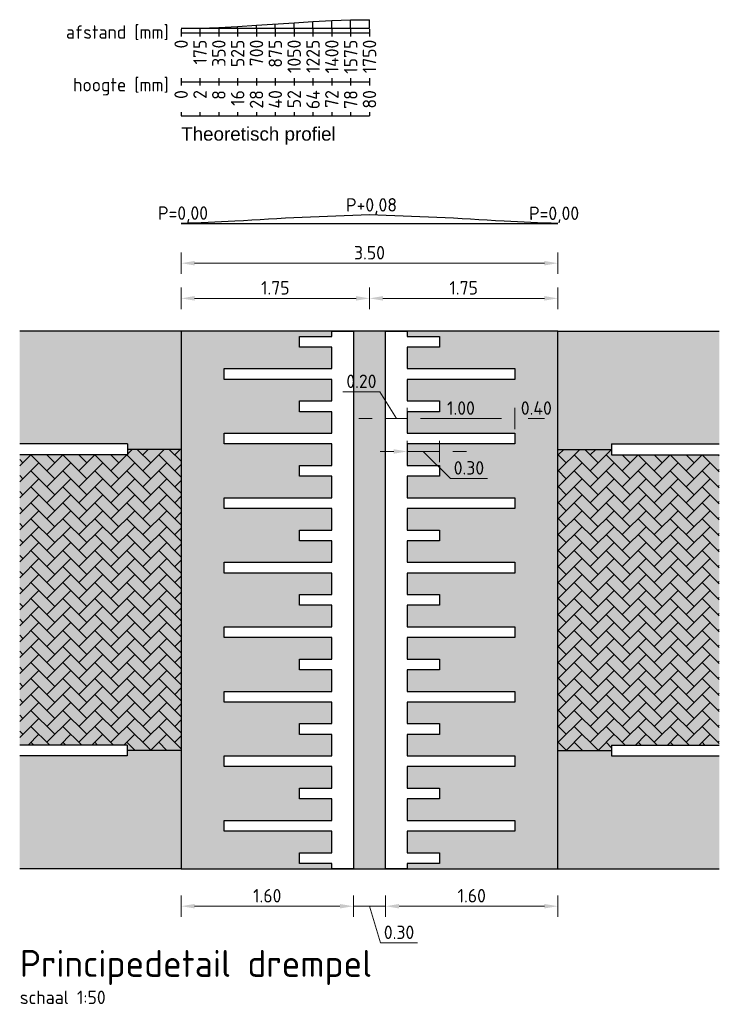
# Model space of a CAD drawing. Header units: metres. Extents: x 132493 to 134960, y 502695 to 503907.
# Tile 113 of 144: x 134068.12 to 134074.62, y 503093.06 to 503102.22. Entities that reach past the tile are written whole.
import ezdxf
from ezdxf.enums import TextEntityAlignment as Align

# ---------------------------------------------------------------- set-up
doc = ezdxf.new("R2010")
doc.units = ezdxf.units.M
doc.layers.get('Defpoints').update_dxf_attribs({"color": 3})
for name, color, linetype in [('alg kader tekst 025', 250, 'Continuous'), ('dp nw tabellijn 009', 8, 'Continuous'), ('dp nw verharding', 3, 'Continuous')]:
    doc.layers.add(name, color=color, linetype=linetype)
for name, color, linetype, lineweight in [('N-WE-VH-KANTOPSLUITING_OPSLUITBAND-M', 7, 'Continuous', 18), ('N-WE-VH-VERHARDING-GD', 2, 'Continuous', 25), ('N-WE-VH-VERHARDING_BETONSTRAATSTEEN_KEPER-AD', 252, 'Continuous', 18), ('X-XX-AL-PROFIEL-M', 7, 'Continuous', 18), ('X-XX-AL-TEKST-T25-500', 7, 'Continuous', 25), ('X-XX-AL-VO_VERHARDING_RIJBAAN_01-AD', 11, 'Continuous', 18)]:
    doc.layers.add(name, color=color, linetype=linetype, lineweight=lineweight)
doc.styles.add('NLCS-ISO-M50-T25', font='NLCS-ISO.ttf', dxfattribs={"height": 0.125})
doc.styles.add('NLCS_25_500', font='NLCS-ISO.ttf', dxfattribs={"height": 1.25})
doc.styles.add('NLCS_50_25', font='NLCS-ISO.ttf', dxfattribs={"height": 0.125})
doc.styles.add('Wieringen standaard', font='arial.ttf')
doc.dimstyles.new('NLCS-M50-T25-PIJL_L2_H1', dxfattribs={"dimscale": 0.05, "dimtxt": 2.5, "dimasz": 2.5, "dimexe": 2, "dimexo": 2, "dimgap": 0.7, "dimtad": 1, "dimzin": 0, "dimdsep": 46, "dimtxsty": 'NLCS-ISO-M50-T25', "dimcen": 2.5, "dimdle": 2, "dimclrd": 256, "dimclre": 256, "dimclrt": 256, "dimadec": 1, "dimazin": 0, "dimtfac": 1, "dimtofl": 0, "dimtmove": 1, "dimatfit": 0, "dimfxl": 2, "dimfxlon": 1, "dimtfillclr": 256, "dimtolj": 1, "dimtzin": 0, "dimlwd": -1, "dimlwe": -1, "dimarcsym": 0})
pattern_1 = [(45, (133818.30903, 503219.19297), (6e-12, 0.148492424), [0.315, -0.105]), (315, (133818.16054, 503219.34146), (6e-12, 0.148492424), [0.315, -0.105])]

# ---------------------------------------------------------------- blocks, each defined once
blk = doc.blocks.new('*D224')
at = {"layer": 'Defpoints', "color": 0, "transparency": 16777216}
for p in [(134073.1179, 503099.9529), (134069.6179, 503099.3225), (134073.1179, 503099.3225)]:
    blk.add_point(p, dxfattribs=at)
at = {"layer": 'N-WE-VH-KANTOPSLUITING_OPSLUITBAND-M', "transparency": 16777216}
for p, q in [((134069.6179, 503099.8529), (134069.6179, 503100.0529)), ((134073.1179, 503099.8529), (134073.1179, 503100.0529)), ((134069.7429, 503099.9529), (134072.9929, 503099.9529))]:
    blk.add_line(p, q, dxfattribs=at)
for points in [[(134069.7429, 503099.9737), (134069.7429, 503099.9321), (134069.6179, 503099.9529)], [(134072.9929, 503099.9737), (134072.9929, 503099.9321), (134073.1179, 503099.9529)]]:
    blk.add_solid(points, dxfattribs=at)
at = {"layer": 'N-WE-VH-KANTOPSLUITING_OPSLUITBAND-M', "transparency": 16777216, "insert": (134071.3679, 503100.0504), "char_height": 0.125, "attachment_point": 5, "style": 'NLCS-ISO-M50-T25'}
blk.add_mtext('\\A1;3.50', dxfattribs=at)
blk = doc.blocks.new('*D225')
at = {"layer": 'Defpoints', "color": 0, "transparency": 16777216}
for p in [(134071.3679, 503099.6262), (134071.3679, 503099.3225), (134069.6179, 503098.9958)]:
    blk.add_point(p, dxfattribs=at)
at = {"layer": 'N-WE-VH-KANTOPSLUITING_OPSLUITBAND-M', "transparency": 16777216}
for p, q in [((134069.6179, 503099.5262), (134069.6179, 503099.7262)), ((134071.3679, 503099.5262), (134071.3679, 503099.7262)), ((134069.7429, 503099.6262), (134071.2429, 503099.6262))]:
    blk.add_line(p, q, dxfattribs=at)
for points in [[(134069.7429, 503099.6471), (134069.7429, 503099.6054), (134069.6179, 503099.6262)], [(134071.2429, 503099.6471), (134071.2429, 503099.6054), (134071.3679, 503099.6262)]]:
    blk.add_solid(points, dxfattribs=at)
at = {"layer": 'N-WE-VH-KANTOPSLUITING_OPSLUITBAND-M', "transparency": 16777216, "insert": (134070.4929, 503099.7237), "char_height": 0.125, "attachment_point": 5, "style": 'NLCS-ISO-M50-T25'}
blk.add_mtext('\\A1;1.75', dxfattribs=at)
blk = doc.blocks.new('*D226')
at = {"layer": 'Defpoints', "color": 0, "transparency": 16777216}
for p in [(134073.1179, 503099.6262), (134071.3679, 503099.3225), (134073.1179, 503099.3225)]:
    blk.add_point(p, dxfattribs=at)
at = {"layer": 'N-WE-VH-KANTOPSLUITING_OPSLUITBAND-M', "transparency": 16777216}
for p, q in [((134071.3679, 503099.5262), (134071.3679, 503099.7262)), ((134073.1179, 503099.5262), (134073.1179, 503099.7262)), ((134071.4929, 503099.6262), (134072.9929, 503099.6262))]:
    blk.add_line(p, q, dxfattribs=at)
for points in [[(134071.4929, 503099.6471), (134071.4929, 503099.6054), (134071.3679, 503099.6262)], [(134072.9929, 503099.6471), (134072.9929, 503099.6054), (134073.1179, 503099.6262)]]:
    blk.add_solid(points, dxfattribs=at)
at = {"layer": 'N-WE-VH-KANTOPSLUITING_OPSLUITBAND-M', "transparency": 16777216, "insert": (134072.2429, 503099.7237), "char_height": 0.125, "attachment_point": 5, "style": 'NLCS-ISO-M50-T25'}
blk.add_mtext('\\A1;1.75', dxfattribs=at)
blk = doc.blocks.new('*D227')
at = {"layer": 'Defpoints', "color": 0, "transparency": 16777216}
for p in [(134071.5179, 503094.3225), (134073.1179, 503094.3225), (134073.1179, 503093.9752)]:
    blk.add_point(p, dxfattribs=at)
at = {"layer": 'N-WE-VH-KANTOPSLUITING_OPSLUITBAND-M', "transparency": 16777216}
for p, q in [((134071.5179, 503094.0752), (134071.5179, 503093.8752)), ((134073.1179, 503094.0752), (134073.1179, 503093.8752)), ((134071.6429, 503093.9752), (134072.9929, 503093.9752))]:
    blk.add_line(p, q, dxfattribs=at)
for points in [[(134071.6429, 503093.996), (134071.6429, 503093.9544), (134071.5179, 503093.9752)], [(134072.9929, 503093.996), (134072.9929, 503093.9544), (134073.1179, 503093.9752)]]:
    blk.add_solid(points, dxfattribs=at)
at = {"layer": 'N-WE-VH-KANTOPSLUITING_OPSLUITBAND-M', "transparency": 16777216, "insert": (134072.3179, 503094.0727), "char_height": 0.125, "attachment_point": 5, "style": 'NLCS-ISO-M50-T25'}
blk.add_mtext('\\A1;1.60', dxfattribs=at)
blk = doc.blocks.new('*D228')
at = {"layer": 'Defpoints', "color": 0, "transparency": 16777216}
for p in [(134071.2179, 503094.3225), (134071.5179, 503094.3225), (134071.5179, 503093.9752)]:
    blk.add_point(p, dxfattribs=at)
at = {"layer": 'N-WE-VH-KANTOPSLUITING_OPSLUITBAND-M', "transparency": 16777216}
for p, q in [((134071.2179, 503094.0752), (134071.2179, 503093.8752)), ((134071.5179, 503094.0752), (134071.5179, 503093.8752)), ((134071.0929, 503093.9752), (134070.9679, 503093.9752)), ((134071.2179, 503093.9752), (134071.5179, 503093.9752)), ((134071.3679, 503093.9752), (134071.4699, 503093.6352)), ((134071.6429, 503093.9752), (134071.7679, 503093.9752)), ((134071.4699, 503093.6352), (134071.8149, 503093.6352))]:
    blk.add_line(p, q, dxfattribs=at)
for points in [[(134071.0929, 503093.996), (134071.0929, 503093.9544), (134071.2179, 503093.9752)], [(134071.6429, 503093.996), (134071.6429, 503093.9544), (134071.5179, 503093.9752)]]:
    blk.add_solid(points, dxfattribs=at)
at = {"layer": 'N-WE-VH-KANTOPSLUITING_OPSLUITBAND-M', "transparency": 16777216, "insert": (134071.6424, 503093.7327), "char_height": 0.125, "attachment_point": 5, "style": 'NLCS-ISO-M50-T25'}
blk.add_mtext('\\A1;0.30', dxfattribs=at)
blk = doc.blocks.new('*D229')
at = {"layer": 'Defpoints', "color": 0, "transparency": 16777216}
for p in [(134069.6179, 503094.3225), (134071.2179, 503094.3225), (134071.2179, 503093.9752)]:
    blk.add_point(p, dxfattribs=at)
at = {"layer": 'N-WE-VH-KANTOPSLUITING_OPSLUITBAND-M', "transparency": 16777216}
for p, q in [((134069.6179, 503094.0752), (134069.6179, 503093.8752)), ((134071.2179, 503094.0752), (134071.2179, 503093.8752)), ((134069.7429, 503093.9752), (134071.0929, 503093.9752))]:
    blk.add_line(p, q, dxfattribs=at)
for points in [[(134069.7429, 503093.996), (134069.7429, 503093.9544), (134069.6179, 503093.9752)], [(134071.0929, 503093.996), (134071.0929, 503093.9544), (134071.2179, 503093.9752)]]:
    blk.add_solid(points, dxfattribs=at)
at = {"layer": 'N-WE-VH-KANTOPSLUITING_OPSLUITBAND-M', "transparency": 16777216, "insert": (134070.4179, 503094.0727), "char_height": 0.125, "attachment_point": 5, "style": 'NLCS-ISO-M50-T25'}
blk.add_mtext('\\A1;1.60', dxfattribs=at)
blk = doc.blocks.new('*D512')
at = {"layer": 'Defpoints', "color": 0, "transparency": 16777216}
for p in [(134071.7179, 503098.5085), (134071.7179, 503098.2852), (134071.5179, 503098.2047)]:
    blk.add_point(p, dxfattribs=at)
at = {"layer": 'N-WE-VH-KANTOPSLUITING_OPSLUITBAND-M', "transparency": 16777216}
for p, q in [((134071.4652, 503098.7575), (134071.1202, 503098.7575)), ((134071.6179, 503098.5085), (134071.4652, 503098.7575)), ((134071.5179, 503098.4085), (134071.5179, 503098.6085)), ((134071.7179, 503098.4085), (134071.7179, 503098.6085)), ((134071.3929, 503098.5085), (134071.2679, 503098.5085)), ((134071.5179, 503098.5085), (134071.7179, 503098.5085)), ((134071.8429, 503098.5085), (134071.9679, 503098.5085))]:
    blk.add_line(p, q, dxfattribs=at)
for points in [[(134071.3929, 503098.5293), (134071.3929, 503098.4877), (134071.5179, 503098.5085)], [(134071.8429, 503098.5293), (134071.8429, 503098.4877), (134071.7179, 503098.5085)]]:
    blk.add_solid(points, dxfattribs=at)
at = {"layer": 'N-WE-VH-KANTOPSLUITING_OPSLUITBAND-M', "transparency": 16777216, "insert": (134071.2927, 503098.855), "char_height": 0.125, "attachment_point": 5, "style": 'NLCS-ISO-M50-T25'}
blk.add_mtext('\\A1;0.20', dxfattribs=at)
blk = doc.blocks.new('*D513')
at = {"layer": 'Defpoints', "color": 0, "transparency": 16777216}
for p in [(134072.0179, 503098.2026), (134072.0179, 503098.0026), (134071.7179, 503097.8988)]:
    blk.add_point(p, dxfattribs=at)
at = {"layer": 'N-WE-VH-KANTOPSLUITING_OPSLUITBAND-M', "transparency": 16777216}
for p, q in [((134071.7179, 503098.1026), (134071.7179, 503098.3026)), ((134072.0179, 503098.1026), (134072.0179, 503098.3026)), ((134071.5929, 503098.2026), (134071.4679, 503098.2026)), ((134071.7179, 503098.2026), (134072.0179, 503098.2026)), ((134071.8679, 503098.2026), (134072.1193, 503097.9526)), ((134072.1429, 503098.2026), (134072.2679, 503098.2026)), ((134072.1193, 503097.9526), (134072.4643, 503097.9526))]:
    blk.add_line(p, q, dxfattribs=at)
for points in [[(134071.5929, 503098.2234), (134071.5929, 503098.1818), (134071.7179, 503098.2026)], [(134072.1429, 503098.2234), (134072.1429, 503098.1818), (134072.0179, 503098.2026)]]:
    blk.add_solid(points, dxfattribs=at)
at = {"layer": 'N-WE-VH-KANTOPSLUITING_OPSLUITBAND-M', "transparency": 16777216, "insert": (134072.2918, 503098.0501), "char_height": 0.125, "attachment_point": 5, "style": 'NLCS-ISO-M50-T25'}
blk.add_mtext('\\A1;0.30', dxfattribs=at)
blk = doc.blocks.new('*D514')
at = {"layer": 'Defpoints', "color": 0, "transparency": 16777216}
for p in [(134072.7179, 503098.5085), (134071.7179, 503098.1729), (134072.7179, 503098.1356)]:
    blk.add_point(p, dxfattribs=at)
at = {"layer": 'N-WE-VH-KANTOPSLUITING_OPSLUITBAND-M', "transparency": 16777216}
for p, q in [((134071.7179, 503098.4085), (134071.7179, 503098.6085)), ((134072.7179, 503098.4085), (134072.7179, 503098.6085)), ((134071.8429, 503098.5085), (134072.5929, 503098.5085))]:
    blk.add_line(p, q, dxfattribs=at)
for points in [[(134071.8429, 503098.5293), (134071.8429, 503098.4877), (134071.7179, 503098.5085)], [(134072.5929, 503098.5293), (134072.5929, 503098.4877), (134072.7179, 503098.5085)]]:
    blk.add_solid(points, dxfattribs=at)
at = {"layer": 'N-WE-VH-KANTOPSLUITING_OPSLUITBAND-M', "transparency": 16777216, "insert": (134072.2179, 503098.606), "char_height": 0.125, "attachment_point": 5, "style": 'NLCS-ISO-M50-T25'}
blk.add_mtext('\\A1;1.00', dxfattribs=at)
blk = doc.blocks.new('*D515')
at = {"layer": 'Defpoints', "color": 0, "transparency": 16777216}
for p in [(134073.1179, 503098.5085), (134072.7179, 503098.1729), (134073.1179, 503098.1356)]:
    blk.add_point(p, dxfattribs=at)
at = {"layer": 'N-WE-VH-KANTOPSLUITING_OPSLUITBAND-M', "transparency": 16777216}
for p, q in [((134072.7179, 503098.4085), (134072.7179, 503098.6085)), ((134073.1179, 503098.4085), (134073.1179, 503098.6085)), ((134072.8429, 503098.5085), (134072.9929, 503098.5085))]:
    blk.add_line(p, q, dxfattribs=at)
for points in [[(134072.8429, 503098.5293), (134072.8429, 503098.4877), (134072.7179, 503098.5085)], [(134072.9929, 503098.5293), (134072.9929, 503098.4877), (134073.1179, 503098.5085)]]:
    blk.add_solid(points, dxfattribs=at)
at = {"layer": 'N-WE-VH-KANTOPSLUITING_OPSLUITBAND-M', "transparency": 16777216, "insert": (134072.9179, 503098.606), "char_height": 0.125, "attachment_point": 5, "style": 'NLCS-ISO-M50-T25'}
blk.add_mtext('\\A1;0.40', dxfattribs=at)

msp = doc.modelspace()

# ---------------------------------------------------------------- hatches: boundary and pattern name
at = {"layer": 'N-WE-VH-VERHARDING_BETONSTRAATSTEEN_KEPER-AD', "transparency": 33554597}
h = msp.add_hatch(dxfattribs=at)
h.set_pattern_fill('AVH-BSS_KEIFORMAAT_KEPER-SO', color=256, angle=-315, pattern_type=2)
h.set_pattern_definition(pattern_1)
h.paths.add_polyline_path([(134068.1179, 503098.1725), (134068.1179, 503095.4725), (134069.1179, 503095.4725), (134069.1179, 503095.4225), (134069.6178, 503095.4225), (134069.6178, 503098.2225), (134069.1181, 503098.2225), (134069.1181, 503098.1725)])
h = msp.add_hatch(dxfattribs=at)
h.set_pattern_fill('AVH-BSS_KEIFORMAAT_KEPER-SO', color=256, angle=-315, pattern_type=2)
h.set_pattern_definition(pattern_1)
h.paths.add_polyline_path([(134074.6179, 503098.1725), (134074.6179, 503095.4725), (134073.6179, 503095.4725), (134073.6179, 503095.4225), (134073.118, 503095.4225), (134073.118, 503098.2225), (134073.6178, 503098.2225), (134073.6178, 503098.1725)])
at = {"layer": 'X-XX-AL-VO_VERHARDING_RIJBAAN_01-AD', "transparency": 33554559}
h = msp.add_hatch(color=256, dxfattribs=at)
h.dxf.hatch_style = 1
h.paths.add_polyline_path([(134071.0179, 503099.2725), (134071.0179, 503099.3225), (134068.1179, 503099.3225), (134068.1179, 503098.2725), (134069.1181, 503098.2725), (134069.1181, 503098.1725), (134068.1179, 503098.1725), (134068.1179, 503095.4725), (134069.1179, 503095.4725), (134069.1179, 503095.3725), (134068.118, 503095.3725), (134068.1181, 503094.3225), (134071.0179, 503094.3225), (134071.0179, 503094.3725), (134070.7179, 503094.3725), (134070.7179, 503094.4725), (134071.0179, 503094.4725), (134071.0179, 503094.6725), (134070.0179, 503094.6725), (134070.0179, 503094.7725), (134071.0179, 503094.7725), (134071.0179, 503094.9725), (134070.7179, 503094.9725), (134070.7179, 503095.0725), (134071.0179, 503095.0725), (134071.0179, 503095.2725), (134070.0179, 503095.2725), (134070.0179, 503095.3725), (134071.0179, 503095.3725), (134071.0179, 503095.5725), (134070.7179, 503095.5725), (134070.7179, 503095.6725), (134071.0179, 503095.6725), (134071.0179, 503095.8725), (134070.0179, 503095.8725), (134070.0179, 503095.9725), (134071.0179, 503095.9725), (134071.0179, 503096.1725), (134070.7179, 503096.1725), (134070.7179, 503096.2725), (134071.0179, 503096.2725), (134071.0179, 503096.4725), (134070.0179, 503096.4725), (134070.0179, 503096.5725), (134071.0179, 503096.5725), (134071.0179, 503096.7725), (134070.7179, 503096.7725), (134070.7179, 503096.8725), (134071.0179, 503096.8725), (134071.0179, 503097.0725), (134070.0179, 503097.0725), (134070.0179, 503097.1725), (134071.0179, 503097.1725), (134071.0179, 503097.3725), (134070.7179, 503097.3725), (134070.7179, 503097.4725), (134071.0179, 503097.4725), (134071.0179, 503097.6725), (134070.0179, 503097.6725), (134070.0179, 503097.7725), (134071.0179, 503097.7725), (134071.0179, 503097.9725), (134070.7179, 503097.9725), (134070.7179, 503098.0725), (134071.0179, 503098.0725), (134071.0179, 503098.2725), (134070.0179, 503098.2725), (134070.0179, 503098.3725), (134071.0179, 503098.3725), (134071.0179, 503098.5725), (134070.7179, 503098.5725), (134070.7179, 503098.6725), (134071.0179, 503098.6725), (134071.0179, 503098.8725), (134070.0179, 503098.8725), (134070.0179, 503098.9725), (134071.0179, 503098.9725), (134071.0179, 503099.1725), (134070.7179, 503099.1725), (134070.7179, 503099.2725)])
h.paths.add_polyline_path([(134071.5179, 503094.3225), (134071.5179, 503099.3225), (134071.2179, 503099.3225), (134071.2179, 503094.3225)])
h.paths.add_polyline_path([(134071.7179, 503099.3225), (134071.7179, 503099.2725), (134072.0179, 503099.2725), (134072.0179, 503099.1725), (134071.7179, 503099.1725), (134071.7179, 503098.9725), (134072.7179, 503098.9725), (134072.7179, 503098.8725), (134071.7179, 503098.8725), (134071.7179, 503098.6725), (134072.0179, 503098.6725), (134072.0179, 503098.5725), (134071.7179, 503098.5725), (134071.7179, 503098.3725), (134072.7179, 503098.3725), (134072.7179, 503098.2725), (134071.7179, 503098.2725), (134071.7179, 503098.0725), (134072.0179, 503098.0725), (134072.0179, 503097.9725), (134071.7179, 503097.9725), (134071.7179, 503097.7725), (134072.7179, 503097.7725), (134072.7179, 503097.6725), (134071.7179, 503097.6725), (134071.7179, 503097.4725), (134072.0179, 503097.4725), (134072.0179, 503097.3725), (134071.7179, 503097.3725), (134071.7179, 503097.1725), (134072.7179, 503097.1725), (134072.7179, 503097.0725), (134071.7179, 503097.0725), (134071.7179, 503096.8725), (134072.0179, 503096.8725), (134072.0179, 503096.7725), (134071.7179, 503096.7725), (134071.7179, 503096.5725), (134072.7179, 503096.5725), (134072.7179, 503096.4725), (134071.7179, 503096.4725), (134071.7179, 503096.2725), (134072.0179, 503096.2725), (134072.0179, 503096.1725), (134071.7179, 503096.1725), (134071.7179, 503095.9725), (134072.7179, 503095.9725), (134072.7179, 503095.8725), (134071.7179, 503095.8725), (134071.7179, 503095.6725), (134072.0179, 503095.6725), (134072.0179, 503095.5725), (134071.7179, 503095.5725), (134071.7179, 503095.3725), (134072.7179, 503095.3725), (134072.7179, 503095.2725), (134071.7179, 503095.2725), (134071.7179, 503095.0725), (134072.0179, 503095.0725), (134072.0179, 503094.9725), (134071.7179, 503094.9725), (134071.7179, 503094.7725), (134072.7179, 503094.7725), (134072.7179, 503094.6725), (134071.7179, 503094.6725), (134071.7179, 503094.4725), (134072.0179, 503094.4725), (134072.0179, 503094.3725), (134071.7179, 503094.3725), (134071.7179, 503094.3225), (134074.6179, 503094.3225), (134074.6179, 503095.3725), (134073.6179, 503095.3725), (134073.6179, 503095.4725), (134074.6179, 503095.4725), (134074.6179, 503098.1725), (134073.6179, 503098.1725), (134073.6179, 503098.2725), (134074.6179, 503098.2725), (134074.6179, 503099.3225)])

# ---------------------------------------------------------------- linework, layer by layer
at = {"layer": 'dp nw tabellijn 009'}
for p, q in [((134070.8429, 503102.1366), (134070.8429, 503102.2006)), ((134071.0179, 503102.1366), (134071.0179, 503102.2086)), ((134071.1929, 503102.1366), (134071.1929, 503102.2146)), ((134071.3679, 503102.1366), (134071.3679, 503102.2166)), ((134069.6179, 503102.1366), (134071.3679, 503102.1366)), ((134069.6179, 503102.1279), (134069.6179, 503102.0614)), ((134069.7929, 503102.1366), (134069.7929, 503102.1386)), ((134069.7929, 503102.1279), (134069.7929, 503102.0614)), ((134069.9679, 503102.1366), (134069.9679, 503102.1446)), ((134069.9679, 503102.1279), (134069.9679, 503102.0614)), ((134070.1429, 503102.1366), (134070.1429, 503102.1526)), ((134070.1429, 503102.1279), (134070.1429, 503102.0614)), ((134070.3179, 503102.1366), (134070.3179, 503102.1646)), ((134070.3179, 503102.1279), (134070.3179, 503102.0614)), ((134070.4929, 503102.1366), (134070.4929, 503102.1766)), ((134070.4929, 503102.1279), (134070.4929, 503102.0614)), ((134070.6679, 503102.1366), (134070.6679, 503102.1886)), ((134070.6679, 503102.1279), (134070.6679, 503102.0614)), ((134070.8429, 503102.1279), (134070.8429, 503102.0614)), ((134071.0179, 503102.1279), (134071.0179, 503102.0614)), ((134071.1929, 503102.1279), (134071.1929, 503102.0614)), ((134071.3679, 503102.1279), (134071.3679, 503102.0614)), ((134069.6179, 503102.0946), (134071.3679, 503102.0946)), ((134069.6179, 503101.6715), (134069.6179, 503101.605)), ((134069.7929, 503101.6715), (134069.7929, 503101.605)), ((134069.9679, 503101.6715), (134069.9679, 503101.605)), ((134070.1429, 503101.6715), (134070.1429, 503101.605)), ((134070.3179, 503101.6715), (134070.3179, 503101.605)), ((134070.4929, 503101.6715), (134070.4929, 503101.605)), ((134070.6679, 503101.6715), (134070.6679, 503101.605)), ((134070.8429, 503101.6715), (134070.8429, 503101.605)), ((134071.0179, 503101.6715), (134071.0179, 503101.605)), ((134071.1929, 503101.6715), (134071.1929, 503101.605)), ((134071.3679, 503101.6715), (134071.3679, 503101.605)), ((134069.6179, 503101.6382), (134071.3679, 503101.6382)), ((134069.6179, 503101.3566), (134069.6179, 503101.3234)), ((134069.6179, 503101.3234), (134071.3679, 503101.3234)), ((134069.7929, 503101.3566), (134069.7929, 503101.3234)), ((134069.9679, 503101.3566), (134069.9679, 503101.3234)), ((134070.1429, 503101.3566), (134070.1429, 503101.3234)), ((134070.3179, 503101.3566), (134070.3179, 503101.3234)), ((134070.4929, 503101.3566), (134070.4929, 503101.3234)), ((134070.6679, 503101.3566), (134070.6679, 503101.3234)), ((134070.8429, 503101.3566), (134070.8429, 503101.3234)), ((134071.0179, 503101.3566), (134071.0179, 503101.3234)), ((134071.1929, 503101.3566), (134071.1929, 503101.3234)), ((134071.3679, 503101.3566), (134071.3679, 503101.3234))]:
    msp.add_line(p, q, dxfattribs=at)
at = {"layer": 'dp nw verharding'}
msp.add_lwpolyline([(134069.6179, 503102.1366), (134069.7929, 503102.1386), (134069.9679, 503102.1446), (134070.1429, 503102.1526), (134070.3179, 503102.1646), (134070.6679, 503102.1886), (134070.8429, 503102.2006), (134071.0179, 503102.2086), (134071.1929, 503102.2146), (134071.3679, 503102.2166)], dxfattribs=at)
at = {"layer": 'N-WE-VH-VERHARDING-GD', "flags": 128}
msp.add_lwpolyline([(134073.1179, 503100.3225, -0.005226), (134072.6179, 503100.3425, 0.008843), (134071.3679, 503100.4025, 0.008843), (134070.1179, 503100.3425, -0.005226), (134069.6179, 503100.3225)], format="xyb", dxfattribs=at)
for points in [[(134069.6179, 503100.3225), (134073.1179, 503100.3225)], [(134069.6179, 503099.3225), (134068.1179, 503099.3225)], [(134073.1179, 503099.3225), (134074.6179, 503099.3225)], [(134069.1181, 503098.2725), (134068.1179, 503098.2725)], [(134069.1181, 503098.2725), (134069.1181, 503098.1725)], [(134073.6179, 503098.2725), (134074.6179, 503098.2725)], [(134073.6179, 503098.2725), (134073.6179, 503098.1725)], [(134069.1181, 503098.1725), (134068.1179, 503098.1725)], [(134069.6179, 503098.2225), (134069.1181, 503098.2225)], [(134073.1179, 503098.2225), (134073.6179, 503098.2225)], [(134073.6179, 503098.1725), (134074.6179, 503098.1725)], [(134069.1179, 503095.4725), (134068.1179, 503095.4725)], [(134069.1179, 503095.4725), (134069.1179, 503095.3725)], [(134073.6179, 503095.4725), (134074.6179, 503095.4725)], [(134073.6179, 503095.4725), (134073.6179, 503095.3725)], [(134069.1179, 503095.3725), (134068.1179, 503095.3725)], [(134069.6179, 503095.4225), (134069.1179, 503095.4225)], [(134073.1179, 503095.4225), (134073.6179, 503095.4225)], [(134073.6179, 503095.3725), (134074.6179, 503095.3725)], [(134069.6179, 503094.3225), (134068.1179, 503094.3225)], [(134073.1179, 503094.3225), (134074.6179, 503094.3225)]]:
    msp.add_lwpolyline(points, dxfattribs=at)
for points in [[(134073.1179, 503094.3225), (134073.1179, 503099.3225), (134069.6179, 503099.3225), (134069.6179, 503094.3225)], [(134071.2179, 503094.3225), (134071.0179, 503094.3225), (134071.0179, 503094.3725), (134070.7179, 503094.3725), (134070.7179, 503094.4725), (134071.0179, 503094.4725), (134071.0179, 503094.6725), (134070.0179, 503094.6725), (134070.0179, 503094.7725), (134071.0179, 503094.7725), (134071.0179, 503094.9725), (134070.7179, 503094.9725), (134070.7179, 503095.0725), (134071.0179, 503095.0725), (134071.0179, 503095.2725), (134070.0179, 503095.2725), (134070.0179, 503095.3725), (134071.0179, 503095.3725), (134071.0179, 503095.5725), (134070.7179, 503095.5725), (134070.7179, 503095.6725), (134071.0179, 503095.6725), (134071.0179, 503095.8725), (134070.0179, 503095.8725), (134070.0179, 503095.9725), (134071.0179, 503095.9725), (134071.0179, 503096.1725), (134070.7179, 503096.1725), (134070.7179, 503096.2725), (134071.0179, 503096.2725), (134071.0179, 503096.4725), (134070.0179, 503096.4725), (134070.0179, 503096.5725), (134071.0179, 503096.5725), (134071.0179, 503096.7725), (134070.7179, 503096.7725), (134070.7179, 503096.8725), (134071.0179, 503096.8725), (134071.0179, 503097.0725), (134070.0179, 503097.0725), (134070.0179, 503097.1725), (134071.0179, 503097.1725), (134071.0179, 503097.3725), (134070.7179, 503097.3725), (134070.7179, 503097.4725), (134071.0179, 503097.4725), (134071.0179, 503097.6725), (134070.0179, 503097.6725), (134070.0179, 503097.7725), (134071.0179, 503097.7725), (134071.0179, 503097.9725), (134070.7179, 503097.9725), (134070.7179, 503098.0725), (134071.0179, 503098.0725), (134071.0179, 503098.2725), (134070.0179, 503098.2725), (134070.0179, 503098.3725), (134071.0179, 503098.3725), (134071.0179, 503098.5725), (134070.7179, 503098.5725), (134070.7179, 503098.6725), (134071.0179, 503098.6725), (134071.0179, 503098.8725), (134070.0179, 503098.8725), (134070.0179, 503098.9725), (134071.0179, 503098.9725), (134071.0179, 503099.1725), (134070.7179, 503099.1725), (134070.7179, 503099.2725), (134071.0179, 503099.2725), (134071.0179, 503099.3225), (134071.2179, 503099.3225)], [(134071.7179, 503099.3225), (134071.7179, 503099.2725), (134072.0179, 503099.2725), (134072.0179, 503099.1725), (134071.7179, 503099.1725), (134071.7179, 503098.9725), (134072.7179, 503098.9725), (134072.7179, 503098.8725), (134071.7179, 503098.8725), (134071.7179, 503098.6725), (134072.0179, 503098.6725), (134072.0179, 503098.5725), (134071.7179, 503098.5725), (134071.7179, 503098.3725), (134072.7179, 503098.3725), (134072.7179, 503098.2725), (134071.7179, 503098.2725), (134071.7179, 503098.0725), (134072.0179, 503098.0725), (134072.0179, 503097.9725), (134071.7179, 503097.9725), (134071.7179, 503097.7725), (134072.7179, 503097.7725), (134072.7179, 503097.6725), (134071.7179, 503097.6725), (134071.7179, 503097.4725), (134072.0179, 503097.4725), (134072.0179, 503097.3725), (134071.7179, 503097.3725), (134071.7179, 503097.1725), (134072.7179, 503097.1725), (134072.7179, 503097.0725), (134071.7179, 503097.0725), (134071.7179, 503096.8725), (134072.0179, 503096.8725), (134072.0179, 503096.7725), (134071.7179, 503096.7725), (134071.7179, 503096.5725), (134072.7179, 503096.5725), (134072.7179, 503096.4725), (134071.7179, 503096.4725), (134071.7179, 503096.2725), (134072.0179, 503096.2725), (134072.0179, 503096.1725), (134071.7179, 503096.1725), (134071.7179, 503095.9725), (134072.7179, 503095.9725), (134072.7179, 503095.8725), (134071.7179, 503095.8725), (134071.7179, 503095.6725), (134072.0179, 503095.6725), (134072.0179, 503095.5725), (134071.7179, 503095.5725), (134071.7179, 503095.3725), (134072.7179, 503095.3725), (134072.7179, 503095.2725), (134071.7179, 503095.2725), (134071.7179, 503095.0725), (134072.0179, 503095.0725), (134072.0179, 503094.9725), (134071.7179, 503094.9725), (134071.7179, 503094.7725), (134072.7179, 503094.7725), (134072.7179, 503094.6725), (134071.7179, 503094.6725), (134071.7179, 503094.4725), (134072.0179, 503094.4725), (134072.0179, 503094.3725), (134071.7179, 503094.3725), (134071.7179, 503094.3225), (134071.5179, 503094.3225), (134071.5179, 503099.3225)]]:
    msp.add_lwpolyline(points, close=True, dxfattribs=at)

# ---------------------------------------------------------------- texts
at = {"layer": 'alg kader tekst 025', "style": 'NLCS-ISO-M50-T25'}
for s, p in [('afstand [mm]', (134069.501, 503102.0396)), ('hoogte [mm]', (134069.501, 503101.5499))]:
    msp.add_text(s, height=0.125, dxfattribs=at).set_placement(p, align=Align.RIGHT)
for s, p in [('0', (134069.6179, 503102.0307)), ('175', (134069.7929, 503102.0307)), ('350', (134069.9679, 503102.0307)), ('525', (134070.1429, 503102.0307)), ('700', (134070.3179, 503102.0307)), ('875', (134070.4929, 503102.0307)), ('1050', (134070.6679, 503102.0307)), ('1225', (134070.8429, 503102.0307)), ('1400', (134071.0179, 503102.0307)), ('1575', (134071.1929, 503102.0307)), ('1750', (134071.3679, 503102.0307)), ('64', (134070.8429, 503101.5617)), ('0', (134069.6179, 503101.5617)), ('2', (134069.7929, 503101.5617)), ('8', (134069.9679, 503101.5617)), ('16', (134070.1429, 503101.5617)), ('28', (134070.3179, 503101.5617)), ('40', (134070.4929, 503101.5617)), ('52', (134070.6679, 503101.5617)), ('72', (134071.0179, 503101.5617)), ('78', (134071.1929, 503101.5617)), ('80', (134071.3679, 503101.5617))]:
    msp.add_text(s, height=0.125, rotation=90, dxfattribs=at).set_placement(p, align=Align.MIDDLE_RIGHT)
at = {"layer": 'alg kader tekst 025', "style": 'Wieringen standaard'}
msp.add_text('Theoretisch profiel', height=0.125, dxfattribs=at).set_placement((134069.6179, 503101.0922))
at = {"layer": 'X-XX-AL-PROFIEL-M', "style": 'NLCS_50_25'}
for s, p in [('P+0,08', (134071.1501, 503100.3945)), ('P=0,00', (134069.4029, 503100.3185)), ('P=0,00', (134072.8509, 503100.3166))]:
    msp.add_text(s, height=0.125, rotation=0.10494, dxfattribs=at).set_placement(p, align=Align.BOTTOM_LEFT)
at = {"layer": 'X-XX-AL-TEKST-T25-500', "color": 4, "style": 'NLCS_25_500'}
msp.add_text('Principedetail drempel', height=0.25, dxfattribs=at).set_placement((134068.1191, 503093.4433), align=Align.MIDDLE_LEFT)
at = {"layer": 'X-XX-AL-TEKST-T25-500', "style": 'NLCS_25_500'}
msp.add_text('schaal 1:50', height=0.125, dxfattribs=at).set_placement((134068.1191, 503093.128), align=Align.MIDDLE_LEFT)

# ---------------------------------------------------------------- dimensions: what is measured, and where the dimension line sits
at = {"layer": 'N-WE-VH-KANTOPSLUITING_OPSLUITBAND-M'}
for base, p1, p2, picture, middle in [((134073.1179, 503099.9529), (134069.6179, 503099.3225), (134073.1179, 503099.3225), '*D224', (134071.3679, 503100.0504)), ((134071.3679, 503099.6262), (134069.6179, 503098.9958), (134071.3679, 503099.3225), '*D225', (134070.4929, 503099.7237)), ((134073.1179, 503099.6262), (134071.3679, 503099.3225), (134073.1179, 503099.3225), '*D226', (134072.2429, 503099.7237)), ((134072.7179, 503098.5085), (134071.7179, 503098.1729), (134072.7179, 503098.1356), '*D514', (134072.2179, 503098.606)), ((134073.1179, 503098.5085), (134072.7179, 503098.1729), (134073.1179, 503098.1356), '*D515', (134072.9179, 503098.606)), ((134071.2179, 503093.9752), (134069.6179, 503094.3225), (134071.2179, 503094.3225), '*D229', (134070.4179, 503094.0727)), ((134071.5179, 503093.9752), (134071.2179, 503094.3225), (134071.5179, 503094.3225), '*D228', (134071.5049, 503093.7327)), ((134073.1179, 503093.9752), (134071.5179, 503094.3225), (134073.1179, 503094.3225), '*D227', (134072.3179, 503094.0727))]:
    dim = msp.add_linear_dim(base=base, p1=p1, p2=p2, angle=360, dimstyle='NLCS-M50-T25-PIJL_L2_H1', dxfattribs=at)
    dim.commit()
    dim.dimension.update_dxf_attribs({"geometry": picture, "text_midpoint": middle})
for base, p1, p2, picture, middle in [((134071.7179, 503098.5085), (134071.5179, 503098.2047), (134071.7179, 503098.2852), '*D512', (134071.4302, 503098.7575)), ((134072.0179, 503098.2026), (134071.7179, 503097.8988), (134072.0179, 503098.0026), '*D513', (134072.1543, 503097.9526))]:
    dim = msp.add_linear_dim(base=base, p1=p1, p2=p2, angle=360, dimstyle='NLCS-M50-T25-PIJL_L2_H1', dxfattribs=at)
    dim.commit()
    dim.dimension.update_dxf_attribs({"geometry": picture, "text_midpoint": middle, "dimtype": 160})

doc.saveas('drawing.dxf')
